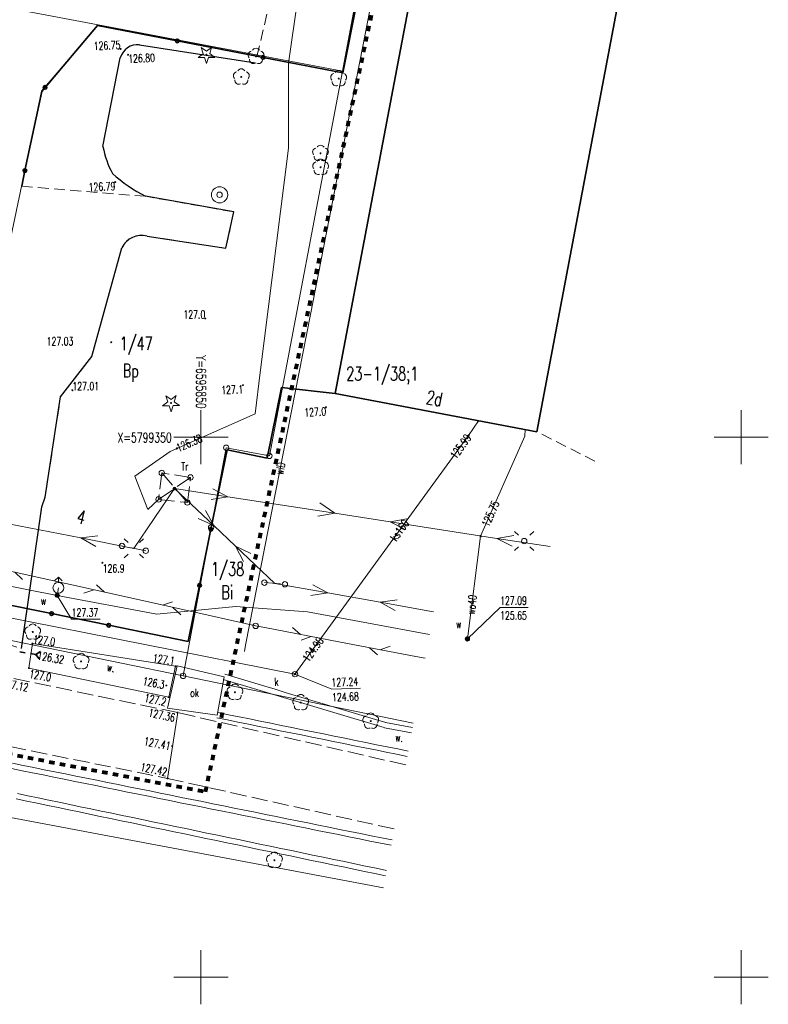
# Model space of a CAD drawing. Header units: metres. Extents: x 6595698 to 6595908, y 5799298 to 5799471.
# Tile 4 of 6: x 6595833 to 6595902, y 5799298 to 5799389. Entities that reach past the tile are written whole.
import ezdxf
from ezdxf.enums import TextEntityAlignment as Align

# ---------------------------------------------------------------- set-up
doc = ezdxf.new("R2010")
doc.units = ezdxf.units.M
doc.header["$MEASUREMENT"] = 0
for name, pattern in [('1', [0]), ('1_1', [0]), ('1_14', [1, -1]), ('1_EGBU_A', [0]), ('1_OTKC', [1.5, 1, -0.5]), ('1_OTKI', [0]), ('1_OTKJ', [2, 1.5, -0.5]), ('1_OTKK', [0]), ('1_OTKR', [0]), ('1_SUEP_A', [0]), ('1_SUKP', [0]), ('1_SUTP_A', [0]), ('1_SUWP', [0]), ('3', [1, 0.5, -0.5]), ('GDE', [0])]:
    doc.linetypes.add(name, pattern=pattern)
doc.layers.get('0').update_dxf_attribs({"color": 250, "linetype": 'CONTINUOUS', "lineweight": 100})
for name, color, linetype, lineweight in [('DZIALKI_L_0', 7, '1', 18), ('DZIALKI_T_0', 7, 'CONTINUOUS', 20), ('EADTD_T_0', 7, 'CONTINUOUS', 25), ('EGBB_E_T_1', 7, 'CONTINUOUS', 20), ('EGBB_L_0', 7, '1_EGBU_A', 35), ('GRT_T_0', 7, 'CONTINUOUS', 18), ('KLASOUZYTKI_T_0', 3, 'CONTINUOUS', 15), ('KRZYZE_L_0', 7, '1', 18), ('KRZYZE_T_0', 7, 'CONTINUOUS', 18), ('OTK_E_T_4', 7, 'CONTINUOUS', 0), ('OTK_E_T_7', 7, 'CONTINUOUS', 0), ('OTK_L_0', 7, '1_OTKJ', 18), ('OTK_L_1', 7, '1_OTKK', 25), ('OTK_L_17', 7, '1_OTKI', 18), ('OTK_L_2', 7, '1_OTKC', 18), ('OTK_L_5', 7, 'CONTINUOUS', 18), ('OTK_L_8', 7, 'CONTINUOUS', 35), ('OTO_L_0', 7, 'CONTINUOUS', 35), ('OTR_T_0', 7, 'CONTINUOUS', 18), ('OTR_T_1', 7, 'CONTINUOUS', 18), ('OTZ_T_0', 3, 'CONTINUOUS', 18), ('OTZ_T_1', 3, 'CONTINUOUS', 18), ('SUE_E_T_2', 1, 'CONTINUOUS', 0), ('SUE_T_3', 7, 'CONTINUOUS', 18), ('SUE_T_5', 1, 'CONTINUOUS', 18), ('SUEP_L_0', 1, '1_SUEP_A', 18), ('SUER_T_0', 1, 'CONTINUOUS', 18), ('SUK_E_T_4', 34, 'CONTINUOUS', 0), ('SUK_T_3', 34, 'CONTINUOUS', 18), ('SUKP_E_T_0', 34, 'CONTINUOUS', 0), ('SUKP_L_0', 34, '1_SUKP', 18), ('SUKR_T_0', 34, 'CONTINUOUS', 18), ('SUP_T_2', 7, 'CONTINUOUS', 18), ('SUTP_L_0', 30, '1_SUTP_A', 18), ('SUW_E_T_2', 5, 'CONTINUOUS', 0), ('SUW_T_2', 5, 'CONTINUOUS', 18), ('SUW_T_3', 5, 'CONTINUOUS', 18), ('SUW_T_5', 5, 'CONTINUOUS', 18), ('SUWP_E_T_0', 5, 'CONTINUOUS', 0), ('SUWP_L_0', 5, '1_SUWP', 18), ('SUWR_T_0', 5, 'CONTINUOUS', 18), ('ZAKRES_L_0', 1, '3', 80)]:
    doc.layers.add(name, color=color, linetype=linetype, lineweight=lineweight)
doc.styles.get("Standard").update_dxf_attribs({"font": 'Simplex.SHX', "width": 0.75})

# ---------------------------------------------------------------- blocks, each defined once
blk = doc.blocks.new('1_OTRN')
at = {"linetype": 'Continuous'}
blk.add_circle((0, 0), 0.045, dxfattribs=at)
blk = doc.blocks.new('1_OTRS')
at = {"linetype": 'Continuous'}
blk.add_circle((0, 0), 0.045, dxfattribs=at)
blk = doc.blocks.new('1_OTZG')
at = {"linetype": 'Continuous'}
for p, q in [((-0.78225, -0.26495), (-0.3012, 0.09375)), ((-0.3012, 0.09375), (-0.4937, 0.6621)), ((-0.4937, 0.6621), (-0.0039, 0.31545)), ((-0.0039, 0.31545), (0.4771, 0.67415)), ((0.4771, 0.67415), (0.2988, 0.1012)), ((0.2988, 0.1012), (0.7886, -0.24545)), ((-0.18225, -0.2575), (-0.78225, -0.26495)), ((0.01025, -0.82585), (-0.18225, -0.2575)), ((0.1886, -0.2529), (0.01025, -0.82585)), ((0.7886, -0.24545), (0.1886, -0.2529))]:
    blk.add_line(p, q, dxfattribs=at)
blk.add_circle((0, 0), 0.045, dxfattribs=at)
blk = doc.blocks.new('1_OTZL')
at = {"linetype": 'Continuous'}
blk.add_circle((0, 0), 0.045, dxfattribs=at)
for centre, start, end in [((-0.357, 0.116), 102.14447, 221.86002), ((0, 0.375), 30.14012, 149.85988), ((0.357, 0.116), 318.13998, 77.85553), ((-0.22, -0.303), 174.14818, 293.85423), ((0.22, -0.303), 246.14577, 5.85182)]:
    blk.add_arc(centre, 0.375, start, end, dxfattribs=at)
blk = doc.blocks.new('1_SUEO')
at = {"linetype": 'Continuous'}
for p, q in [((-0.53035, 0.53035), (-0.8839, 0.8839)), ((0.53035, 0.53035), (0.8839, 0.8839)), ((-0.53035, -0.53035), (-0.8839, -0.8839)), ((0.53035, -0.53035), (0.8839, -0.8839))]:
    blk.add_line(p, q, dxfattribs=at)
blk.add_circle((0, 0), 0.25, dxfattribs=at)
blk = doc.blocks.new('1_SUPP')
at = {"linetype": 'Continuous'}
blk.add_circle((0, 0), 0.25, dxfattribs=at)
blk = doc.blocks.new('1_SUET')
at = {"linetype": 'Continuous'}
for radius in [0.125, 0.113, 0.1, 0.0875, 0.075, 0.0625, 0.05, 0.0375, 0.025, 0.0125, 0.0025]:
    blk.add_circle((0, 0), radius, dxfattribs=at)
blk = doc.blocks.new('1_SUEO_W')
at = {"linetype": 'Continuous'}
for p, q in [((-0.53035, 0.53035), (-0.8839, 0.8839)), ((0.53035, 0.53035), (0.8839, 0.8839)), ((-0.53035, -0.53035), (-0.8839, -0.8839)), ((0.53035, -0.53035), (0.8839, -0.8839))]:
    blk.add_line(p, q, dxfattribs=at)
blk.add_circle((0, 0), 0.025, dxfattribs=at)
blk = doc.blocks.new('1_SUPS')
at = {"linetype": 'Continuous'}
blk.add_circle((0, 0), 0.0625, dxfattribs=at)
blk = doc.blocks.new('1_SUPW')
at = {"linetype": 'Continuous'}
blk.add_circle((0, 0), 0.25, dxfattribs=at)
blk = doc.blocks.new('1_SUWS')
at = {"linetype": 'Continuous'}
for radius in [0.75, 0.25]:
    blk.add_circle((0, 0), radius, dxfattribs=at)
blk = doc.blocks.new('1_SUWW')
at = {"linetype": 'Continuous'}
for radius in [0.2, 0.175, 0.15, 0.125, 0.1, 0.075, 0.05, 0.025, 0.00715]:
    blk.add_circle((0, 0), radius, dxfattribs=at)
blk = doc.blocks.new('1_SUWH')
at = {"linetype": 'Continuous'}
for p, q in [((0, 1), (-0.35355, 0.64645)), ((0, 1), (0.35355, 0.64645)), ((0, 0.5), (0, 1))]:
    blk.add_line(p, q, dxfattribs=at)
blk.add_circle((0, 0), 0.5, dxfattribs=at)
blk = doc.blocks.new('GRT')
at = {"linetype": 'Continuous'}
blk.add_circle((0, 0), 0.25, dxfattribs=at)

msp = doc.modelspace()

# ---------------------------------------------------------------- linework, layer by layer
at = {"layer": 'DZIALKI_L_0', "linetype": 'GDE'}
for p, q in [((6595867.82, 5799408.84), (6595863.09, 5799383.88)), ((6595833.61, 5799389.46), (6595840.49, 5799388.15)), ((6595840.49, 5799388.15), (6595835.25, 5799382.03)), ((6595863.09, 5799383.88), (6595840.49, 5799388.15)), ((6595863.09, 5799383.88), (6595856.33, 5799348.26)), ((6595824.83, 5799332.72), (6595835.25, 5799382.03)), ((6595852.33, 5799349.02), (6595850.94, 5799341.64)), ((6595856.33, 5799348.26), (6595852.33, 5799349.02)), ((6595850.94, 5799341.64), (6595848.35, 5799327.9)), ((6595848.35, 5799327.9), (6595824.83, 5799332.72)), ((6595869.646, 5799323.53), (6595848.35, 5799327.9)), ((6595866.881, 5799308.28), (6595778.76, 5799324.87))]:
    msp.add_line(p, q, dxfattribs=at)
at = {"layer": 'EGBB_L_0', "linetype": '1_1'}
for p, q in [((6595862.41, 5799354.03), (6595872.63, 5799407.92)), ((6595891.29, 5799404.38), (6595881.08, 5799350.49)), ((6595881.08, 5799350.49), (6595862.41, 5799354.03))]:
    msp.add_line(p, q, dxfattribs=at)
at = {"layer": 'KRZYZE_L_0', "linetype": '1'}
for p, q in [((6595850, 5799347.5), (6595850, 5799352.5)), ((6595900, 5799347.5), (6595900, 5799352.5)), ((6595847.5, 5799350), (6595852.5, 5799350)), ((6595897.5, 5799350), (6595902.5, 5799350)), ((6595850, 5799297.5), (6595850, 5799302.5)), ((6595900, 5799297.5), (6595900, 5799302.5)), ((6595847.5, 5799300), (6595852.5, 5799300)), ((6595897.5, 5799300), (6595902.5, 5799300))]:
    msp.add_line(p, q, dxfattribs=at)
at = {"layer": 'OTK_L_0', "linetype": '1_OTKJ'}
for p, q in [((6595846.37, 5799346.68), (6595846.07, 5799344.23)), ((6595849.03, 5799346.27), (6595846.37, 5799346.68)), ((6595846.37, 5799346.68), (6595848.74, 5799343.95)), ((6595849.03, 5799346.27), (6595846.07, 5799344.23)), ((6595848.74, 5799343.95), (6595849.03, 5799346.27)), ((6595846.07, 5799344.23), (6595848.74, 5799343.95)), ((6595844.89, 5799339.48), (6595842.69, 5799339.93)), ((6595855.87, 5799336.53), (6595857.77, 5799336.38)), ((6595847.843, 5799324.503), (6595831.606, 5799327.875)), ((6595868.944, 5799319.66), (6595847.843, 5799324.503)), ((6595830.366, 5799321.753), (6595846.904, 5799318.41)), ((6595867.869, 5799313.73), (6595846.904, 5799318.41))]:
    msp.add_line(p, q, dxfattribs=at)
at = {"layer": 'OTK_L_0', "linetype": '1_14'}
msp.add_line((6595846.904, 5799318.41), (6595847.843, 5799324.503), dxfattribs=at)
at = {"layer": 'OTK_L_1', "linetype": '1_OTKK'}
for p, q in [((6595844.3, 5799386.32), (6595855.03, 5799384.64)), ((6595844.3, 5799386.32), (6595855.03, 5799384.64)), ((6595840.93, 5799376.89), (6595842.53, 5799385.11)), ((6595840.93, 5799376.89), (6595842.53, 5799385.11)), ((6595853.03, 5799370.84), (6595844.88, 5799372.29)), ((6595853.03, 5799370.84), (6595844.88, 5799372.29)), ((6595852.31, 5799367.48), (6595853.03, 5799370.84)), ((6595852.31, 5799367.48), (6595853.03, 5799370.84)), ((6595845.01, 5799368.6), (6595852.31, 5799367.48)), ((6595845.01, 5799368.6), (6595852.31, 5799367.48)), ((6595839.89, 5799357.47), (6595842.68, 5799367.53)), ((6595839.89, 5799357.47), (6595842.68, 5799367.53)), ((6595837.01, 5799353.74), (6595839.89, 5799357.47)), ((6595837.01, 5799353.74), (6595839.89, 5799357.47)), ((6595835.57, 5799344.45), (6595837.01, 5799353.74)), ((6595835.27, 5799343.56), (6595835.57, 5799344.45)), ((6595833.38, 5799330.43), (6595835.27, 5799343.56)), ((6595833.38, 5799330.43), (6595835.27, 5799343.56))]:
    msp.add_line(p, q, dxfattribs=at)
for centre, radius, start, end in [((6595844.147, 5799384.644), 1.683, 84.79047, 163.92379), ((6595844.147, 5799384.644), 1.683, 84.79047, 163.92379), ((6595849.305, 5799378.466), 8.522, 190.65529, 208.41802), ((6595849.305, 5799378.466), 8.522, 190.65529, 208.41802), ((6595851.247, 5799384.793), 14.031, 227.73285, 243.01282), ((6595851.247, 5799384.793), 14.031, 227.73285, 243.01282), ((6595844.502, 5799366.635), 2.029, 75.49251, 153.83926), ((6595844.502, 5799366.635), 2.029, 75.49251, 153.83926)]:
    msp.add_arc(centre, radius, start, end, dxfattribs=at)
at = {"layer": 'OTK_L_17', "linetype": '1_OTKI'}
for p, q in [((6595846.9, 5799324.91), (6595847.81, 5799328.83)), ((6595847.81, 5799328.83), (6595852.13, 5799327.81)), ((6595852.13, 5799327.81), (6595851.51, 5799324.26)), ((6595851.51, 5799324.26), (6595846.9, 5799324.91))]:
    msp.add_line(p, q, dxfattribs=at)
at = {"layer": 'OTK_L_2', "linetype": '1_OTKC'}
for p, q in [((6595855.175, 5799385.259), (6595857.06, 5799393.14)), ((6595835.25, 5799382.03), (6595840.428, 5799388.087)), ((6595840.428, 5799388.087), (6595855.175, 5799385.259)), ((6595833.406, 5799373.224), (6595835.25, 5799382.03)), ((6595844.88, 5799372.29), (6595833.406, 5799373.224)), ((6595853.03, 5799370.84), (6595844.88, 5799372.29)), ((6595852.31, 5799367.48), (6595853.03, 5799370.84)), ((6595845.01, 5799368.6), (6595852.31, 5799367.48)), ((6595839.89, 5799357.47), (6595842.68, 5799367.53)), ((6595837.01, 5799353.74), (6595839.89, 5799357.47)), ((6595835.57, 5799344.45), (6595837.01, 5799353.74)), ((6595886.45, 5799347.79), (6595881.08, 5799350.49)), ((6595835.27, 5799343.56), (6595835.57, 5799344.45)), ((6595833.38, 5799330.43), (6595835.27, 5799343.56)), ((6595819.135, 5799334.94), (6595833.38, 5799330.43))]:
    msp.add_line(p, q, dxfattribs=at)
msp.add_arc((6595844.502, 5799366.635), 2.029, 75.49251, 153.83926, dxfattribs=at)
at = {"layer": 'OTK_L_5', "linetype": '1_OTKR'}
for p, q in [((6595834.404, 5799330.885), (6595834.074, 5799328.616)), ((6595847.646, 5799328.789), (6595834.404, 5799330.885)), ((6595834.074, 5799328.616), (6595847.01, 5799325.932)), ((6595847.01, 5799325.932), (6595847.646, 5799328.789)), ((6595851.51, 5799324.26), (6595852.13, 5799327.81))]:
    msp.add_line(p, q, dxfattribs=at)
at = {"layer": 'OTK_L_5', "linetype": '1_OTKJ'}
for p, q in [((6595852.989, 5799327.292), (6595852.058, 5799327.571)), ((6595853.132, 5799327.771), (6595852.202, 5799328.049)), ((6595854.063, 5799327.492), (6595853.132, 5799327.771)), ((6595854.994, 5799327.213), (6595854.063, 5799327.492)), ((6595853.92, 5799327.013), (6595852.989, 5799327.292)), ((6595854.85, 5799326.734), (6595853.92, 5799327.013)), ((6595855.781, 5799326.456), (6595854.85, 5799326.734)), ((6595855.924, 5799326.934), (6595854.994, 5799327.213)), ((6595856.855, 5799326.656), (6595855.924, 5799326.934)), ((6595857.785, 5799326.377), (6595856.855, 5799326.656)), ((6595856.711, 5799326.177), (6595855.781, 5799326.456)), ((6595857.642, 5799325.898), (6595856.711, 5799326.177)), ((6595858.573, 5799325.619), (6595857.642, 5799325.898)), ((6595858.716, 5799326.098), (6595857.785, 5799326.377)), ((6595859.647, 5799325.819), (6595858.716, 5799326.098)), ((6595860.577, 5799325.541), (6595859.647, 5799325.819)), ((6595859.503, 5799325.341), (6595858.573, 5799325.619)), ((6595860.434, 5799325.062), (6595859.503, 5799325.341)), ((6595861.365, 5799324.783), (6595860.434, 5799325.062)), ((6595861.508, 5799325.262), (6595860.577, 5799325.541)), ((6595862.295, 5799324.504), (6595861.365, 5799324.783)), ((6595862.439, 5799324.983), (6595861.508, 5799325.262)), ((6595863.369, 5799324.704), (6595862.439, 5799324.983)), ((6595852.439, 5799323.817), (6595851.46, 5799324.015)), ((6595852.539, 5799324.307), (6595851.56, 5799324.505)), ((6595853.518, 5799324.109), (6595852.539, 5799324.307)), ((6595854.497, 5799323.91), (6595853.518, 5799324.109)), ((6595855.475, 5799323.712), (6595854.497, 5799323.91)), ((6595863.226, 5799324.226), (6595862.295, 5799324.504)), ((6595864.156, 5799323.947), (6595863.226, 5799324.226)), ((6595864.3, 5799324.426), (6595863.369, 5799324.704)), ((6595865.087, 5799323.668), (6595864.156, 5799323.947)), ((6595865.23, 5799324.147), (6595864.3, 5799324.426)), ((6595866.161, 5799323.868), (6595865.23, 5799324.147)), ((6595867.092, 5799323.589), (6595866.161, 5799323.868)), ((6595853.418, 5799323.619), (6595852.439, 5799323.817)), ((6595854.397, 5799323.42), (6595853.418, 5799323.619)), ((6595855.376, 5799323.222), (6595854.397, 5799323.42)), ((6595856.355, 5799323.024), (6595855.376, 5799323.222)), ((6595856.454, 5799323.514), (6595855.475, 5799323.712)), ((6595857.334, 5799322.826), (6595856.355, 5799323.024)), ((6595857.433, 5799323.316), (6595856.454, 5799323.514)), ((6595858.412, 5799323.118), (6595857.433, 5799323.316)), ((6595859.391, 5799322.92), (6595858.412, 5799323.118)), ((6595866.018, 5799323.389), (6595865.087, 5799323.668)), ((6595866.948, 5799323.111), (6595866.018, 5799323.389)), ((6595867.81, 5799322.947), (6595866.974, 5799323.104)), ((6595867.902, 5799323.438), (6595867.066, 5799323.596)), ((6595868.646, 5799322.79), (6595867.81, 5799322.947)), ((6595868.738, 5799323.281), (6595867.902, 5799323.438)), ((6595869.574, 5799323.124), (6595868.738, 5799323.281)), ((6595858.313, 5799322.628), (6595857.334, 5799322.826)), ((6595859.292, 5799322.43), (6595858.313, 5799322.628)), ((6595860.271, 5799322.231), (6595859.292, 5799322.43)), ((6595860.37, 5799322.721), (6595859.391, 5799322.92)), ((6595861.25, 5799322.033), (6595860.271, 5799322.231)), ((6595861.349, 5799322.523), (6595860.37, 5799322.721)), ((6595862.229, 5799321.835), (6595861.25, 5799322.033)), ((6595862.328, 5799322.325), (6595861.349, 5799322.523)), ((6595863.307, 5799322.127), (6595862.328, 5799322.325)), ((6595864.286, 5799321.929), (6595863.307, 5799322.127)), ((6595869.482, 5799322.633), (6595868.646, 5799322.79)), ((6595863.208, 5799321.637), (6595862.229, 5799321.835)), ((6595864.187, 5799321.439), (6595863.208, 5799321.637)), ((6595865.166, 5799321.24), (6595864.187, 5799321.439)), ((6595865.265, 5799321.73), (6595864.286, 5799321.929)), ((6595866.145, 5799321.042), (6595865.166, 5799321.24)), ((6595866.244, 5799321.532), (6595865.265, 5799321.73)), ((6595867.223, 5799321.334), (6595866.244, 5799321.532)), ((6595868.202, 5799321.136), (6595867.223, 5799321.334)), ((6595869.181, 5799320.938), (6595868.202, 5799321.136)), ((6595867.124, 5799320.844), (6595866.145, 5799321.042)), ((6595868.103, 5799320.646), (6595867.124, 5799320.844)), ((6595869.082, 5799320.448), (6595868.103, 5799320.646)), ((6595833.445, 5799319.123), (6595832.47, 5799319.32)), ((6595833.544, 5799319.613), (6595832.569, 5799319.81)), ((6595834.52, 5799319.415), (6595833.544, 5799319.613)), ((6595835.495, 5799319.218), (6595834.52, 5799319.415)), ((6595834.421, 5799318.925), (6595833.445, 5799319.123)), ((6595835.396, 5799318.728), (6595834.421, 5799318.925)), ((6595836.372, 5799318.531), (6595835.396, 5799318.728)), ((6595836.471, 5799319.021), (6595835.495, 5799319.218)), ((6595837.347, 5799318.334), (6595836.372, 5799318.531)), ((6595837.447, 5799318.824), (6595836.471, 5799319.021)), ((6595838.422, 5799318.627), (6595837.447, 5799318.824)), ((6595839.398, 5799318.429), (6595838.422, 5799318.627)), ((6595840.373, 5799318.232), (6595839.398, 5799318.429)), ((6595838.323, 5799318.136), (6595837.347, 5799318.334)), ((6595839.299, 5799317.939), (6595838.323, 5799318.136)), ((6595840.274, 5799317.742), (6595839.299, 5799317.939)), ((6595841.25, 5799317.545), (6595840.274, 5799317.742)), ((6595841.349, 5799318.035), (6595840.373, 5799318.232)), ((6595842.225, 5799317.348), (6595841.25, 5799317.545)), ((6595842.324, 5799317.838), (6595841.349, 5799318.035)), ((6595843.3, 5799317.641), (6595842.324, 5799317.838)), ((6595844.275, 5799317.443), (6595843.3, 5799317.641)), ((6595833.005, 5799317.006), (6595833.976, 5799316.803)), ((6595833.976, 5799316.803), (6595834.946, 5799316.601)), ((6595834.946, 5799316.601), (6595835.917, 5799316.399)), ((6595843.201, 5799317.15), (6595842.225, 5799317.348)), ((6595844.176, 5799316.953), (6595843.201, 5799317.15)), ((6595845.152, 5799316.756), (6595844.176, 5799316.953)), ((6595845.251, 5799317.246), (6595844.275, 5799317.443)), ((6595846.128, 5799316.559), (6595845.152, 5799316.756)), ((6595846.227, 5799317.049), (6595845.251, 5799317.246)), ((6595847.103, 5799316.362), (6595846.128, 5799316.559)), ((6595847.202, 5799316.852), (6595846.227, 5799317.049)), ((6595848.178, 5799316.654), (6595847.202, 5799316.852)), ((6595849.153, 5799316.457), (6595848.178, 5799316.654)), ((6595832.903, 5799316.516), (6595833.874, 5799316.314)), ((6595833.874, 5799316.314), (6595834.844, 5799316.112)), ((6595834.844, 5799316.112), (6595835.815, 5799315.909)), ((6595835.815, 5799315.909), (6595836.786, 5799315.707)), ((6595835.917, 5799316.399), (6595836.888, 5799316.196)), ((6595836.786, 5799315.707), (6595837.756, 5799315.505)), ((6595836.888, 5799316.196), (6595837.858, 5799315.994)), ((6595837.858, 5799315.994), (6595838.829, 5799315.792)), ((6595838.829, 5799315.792), (6595839.8, 5799315.589)), ((6595848.079, 5799316.164), (6595847.103, 5799316.362)), ((6595849.054, 5799315.967), (6595848.079, 5799316.164)), ((6595850.03, 5799315.77), (6595849.054, 5799315.967)), ((6595850.129, 5799316.26), (6595849.153, 5799316.457)), ((6595851.005, 5799315.573), (6595850.03, 5799315.77)), ((6595851.104, 5799316.063), (6595850.129, 5799316.26)), ((6595852.08, 5799315.866), (6595851.104, 5799316.063)), ((6595853.056, 5799315.668), (6595852.08, 5799315.866)), ((6595854.031, 5799315.471), (6595853.056, 5799315.668)), ((6595837.756, 5799315.505), (6595838.727, 5799315.302)), ((6595838.727, 5799315.302), (6595839.698, 5799315.1)), ((6595839.698, 5799315.1), (6595840.668, 5799314.898)), ((6595839.8, 5799315.589), (6595840.77, 5799315.387)), ((6595840.668, 5799314.898), (6595841.639, 5799314.695)), ((6595840.77, 5799315.387), (6595841.741, 5799315.185)), ((6595842.719, 5799314.981), (6595841.741, 5799315.185)), ((6595843.698, 5799314.778), (6595842.719, 5799314.981)), ((6595844.676, 5799314.574), (6595843.698, 5799314.778)), ((6595851.981, 5799315.376), (6595851.005, 5799315.573)), ((6595852.956, 5799315.178), (6595851.981, 5799315.376)), ((6595853.932, 5799314.981), (6595852.956, 5799315.178)), ((6595854.908, 5799314.784), (6595853.932, 5799314.981)), ((6595855.007, 5799315.274), (6595854.031, 5799315.471)), ((6595855.883, 5799314.587), (6595854.908, 5799314.784)), ((6595855.982, 5799315.077), (6595855.007, 5799315.274)), ((6595856.958, 5799314.88), (6595855.982, 5799315.077)), ((6595857.933, 5799314.682), (6595856.958, 5799314.88)), ((6595842.617, 5799314.492), (6595841.639, 5799314.695)), ((6595843.596, 5799314.288), (6595842.617, 5799314.492)), ((6595844.574, 5799314.084), (6595843.596, 5799314.288)), ((6595845.553, 5799313.881), (6595844.574, 5799314.084)), ((6595845.655, 5799314.37), (6595844.676, 5799314.574)), ((6595846.531, 5799313.677), (6595845.553, 5799313.881)), ((6595846.633, 5799314.167), (6595845.655, 5799314.37)), ((6595847.611, 5799313.963), (6595846.633, 5799314.167)), ((6595848.59, 5799313.759), (6595847.611, 5799313.963)), ((6595856.859, 5799314.389), (6595855.883, 5799314.587)), ((6595857.834, 5799314.192), (6595856.859, 5799314.389)), ((6595858.81, 5799313.995), (6595857.834, 5799314.192)), ((6595858.909, 5799314.485), (6595857.933, 5799314.682)), ((6595859.785, 5799313.798), (6595858.81, 5799313.995)), ((6595859.884, 5799314.288), (6595858.909, 5799314.485)), ((6595860.86, 5799314.091), (6595859.884, 5799314.288)), ((6595861.836, 5799313.893), (6595860.86, 5799314.091)), ((6595862.811, 5799313.696), (6595861.836, 5799313.893)), ((6595847.509, 5799313.473), (6595846.531, 5799313.677)), ((6595848.488, 5799313.27), (6595847.509, 5799313.473)), ((6595849.466, 5799313.066), (6595848.488, 5799313.27)), ((6595849.568, 5799313.556), (6595848.59, 5799313.759)), ((6595850.445, 5799312.863), (6595849.466, 5799313.066)), ((6595850.546, 5799313.352), (6595849.568, 5799313.556)), ((6595851.525, 5799313.149), (6595850.546, 5799313.352)), ((6595852.503, 5799312.945), (6595851.525, 5799313.149)), ((6595853.482, 5799312.741), (6595852.503, 5799312.945)), ((6595860.761, 5799313.601), (6595859.785, 5799313.798)), ((6595861.737, 5799313.403), (6595860.761, 5799313.601)), ((6595862.712, 5799313.206), (6595861.737, 5799313.403)), ((6595863.688, 5799313.009), (6595862.712, 5799313.206)), ((6595863.787, 5799313.499), (6595862.811, 5799313.696)), ((6595864.663, 5799312.812), (6595863.688, 5799313.009)), ((6595864.762, 5799313.302), (6595863.787, 5799313.499)), ((6595865.738, 5799313.105), (6595864.762, 5799313.302)), ((6595866.713, 5799312.907), (6595865.738, 5799313.105)), ((6595867.689, 5799312.71), (6595866.713, 5799312.907)), ((6595851.423, 5799312.659), (6595850.445, 5799312.863)), ((6595852.401, 5799312.455), (6595851.423, 5799312.659)), ((6595853.38, 5799312.252), (6595852.401, 5799312.455)), ((6595854.358, 5799312.048), (6595853.38, 5799312.252)), ((6595854.46, 5799312.538), (6595853.482, 5799312.741)), ((6595855.337, 5799311.845), (6595854.358, 5799312.048)), ((6595855.438, 5799312.334), (6595854.46, 5799312.538)), ((6595856.417, 5799312.13), (6595855.438, 5799312.334)), ((6595857.395, 5799311.927), (6595856.417, 5799312.13)), ((6595865.639, 5799312.615), (6595864.663, 5799312.812)), ((6595866.614, 5799312.417), (6595865.639, 5799312.615)), ((6595867.59, 5799312.22), (6595866.614, 5799312.417)), ((6595856.315, 5799311.641), (6595855.337, 5799311.845)), ((6595857.293, 5799311.437), (6595856.315, 5799311.641)), ((6595858.272, 5799311.234), (6595857.293, 5799311.437)), ((6595858.374, 5799311.723), (6595857.395, 5799311.927)), ((6595859.25, 5799311.03), (6595858.272, 5799311.234)), ((6595859.352, 5799311.52), (6595858.374, 5799311.723)), ((6595860.33, 5799311.316), (6595859.352, 5799311.52)), ((6595861.309, 5799311.112), (6595860.33, 5799311.316)), ((6595862.287, 5799310.909), (6595861.309, 5799311.112)), ((6595860.228, 5799310.826), (6595859.25, 5799311.03)), ((6595861.207, 5799310.623), (6595860.228, 5799310.826)), ((6595862.185, 5799310.419), (6595861.207, 5799310.623)), ((6595863.164, 5799310.216), (6595862.185, 5799310.419)), ((6595863.266, 5799310.705), (6595862.287, 5799310.909)), ((6595864.142, 5799310.012), (6595863.164, 5799310.216)), ((6595864.244, 5799310.501), (6595863.266, 5799310.705)), ((6595865.222, 5799310.298), (6595864.244, 5799310.501)), ((6595866.201, 5799310.094), (6595865.222, 5799310.298)), ((6595865.12, 5799309.808), (6595864.142, 5799310.012)), ((6595866.099, 5799309.605), (6595865.12, 5799309.808)), ((6595867.077, 5799309.401), (6595866.099, 5799309.605)), ((6595867.179, 5799309.891), (6595866.201, 5799310.094))]:
    msp.add_line(p, q, dxfattribs=at)
at = {"layer": 'OTK_L_8', "linetype": '1_OTKJ'}
for p, q in [((6595833.738, 5799330.049), (6595833.242, 5799330.137)), ((6595834.73, 5799329.873), (6595834.234, 5799329.961)), ((6595835.136, 5799330.156), (6595834.73, 5799329.873)), ((6595835.013, 5799329.467), (6595834.73, 5799329.873))]:
    msp.add_line(p, q, dxfattribs=at)
at = {"layer": 'OTO_L_0'}
for p, q in [((6595864.415, 5799390.234), (6595863.119, 5799383.736)), ((6595840.428, 5799388.087), (6595835.57, 5799382.373)), ((6595847.81, 5799386.672), (6595840.428, 5799388.087)), ((6595855.175, 5799385.259), (6595847.81, 5799386.672)), ((6595855.753, 5799385.148), (6595855.175, 5799385.259)), ((6595863.119, 5799383.736), (6595855.753, 5799385.148)), ((6595835.57, 5799382.373), (6595835.257, 5799382.005)), ((6595835.257, 5799382.005), (6595833.71, 5799374.666)), ((6595833.71, 5799374.666), (6595833.406, 5799373.224)), ((6595856.113, 5799348.058), (6595857.46, 5799354.58)), ((6595857.46, 5799354.58), (6595862.41, 5799354.03)), ((6595852.414, 5799348.818), (6595850.923, 5799341.468)), ((6595852.414, 5799348.818), (6595856.113, 5799348.058)), ((6595852.414, 5799348.818), (6595856.113, 5799348.058)), ((6595850.923, 5799341.468), (6595849.87, 5799336.279)), ((6595849.87, 5799336.279), (6595848.818, 5799331.091)), ((6595836.175, 5799333.664), (6595830.882, 5799334.741)), ((6595841.469, 5799332.587), (6595836.175, 5799333.664)), ((6595848.818, 5799331.091), (6595841.469, 5799332.587))]:
    msp.add_line(p, q, dxfattribs=at)
for centre in [(6595847.81, 5799386.672), (6595855.753, 5799385.148), (6595835.57, 5799382.373), (6595833.71, 5799374.666), (6595850.923, 5799341.468), (6595849.87, 5799336.279), (6595836.175, 5799333.664), (6595841.469, 5799332.587)]:
    msp.add_circle(centre, 0.17, dxfattribs=at)
at = {"layer": 'SUEP_L_0', "linetype": '1_SUEP_A'}
for p, q in [((6595858.1, 5799384.61), (6595861.36, 5799407.7)), ((6595858.09, 5799376.76), (6595858.1, 5799384.61)), ((6595855.49, 5799355.98), (6595858.09, 5799376.76)), ((6595855.49, 5799355.98), (6595855.01, 5799352.16)), ((6595847.16, 5799348.68), (6595855.01, 5799352.16)), ((6595843.88, 5799346.4), (6595847.16, 5799348.68)), ((6595845.09, 5799343.3), (6595843.88, 5799346.4)), ((6595847.55, 5799345.25), (6595843.79, 5799339.705)), ((6595851.177, 5799341.809), (6595847.55, 5799345.25)), ((6595847.55, 5799345.25), (6595852.491, 5799344.485)), ((6595851.085, 5799345.208), (6595852.491, 5799344.485)), ((6595845.09, 5799343.3), (6595846.07, 5799344.23)), ((6595852.491, 5799344.485), (6595850.932, 5799344.22)), ((6595852.491, 5799344.485), (6595862.373, 5799342.954)), ((6595861.006, 5799343.925), (6595862.373, 5799342.954)), ((6595851.177, 5799341.809), (6595850.433, 5799343.204)), ((6595838.883, 5799340.664), (6595829.068, 5799342.582)), ((6595849.745, 5799342.478), (6595851.177, 5799341.809)), ((6595862.373, 5799342.954), (6595860.814, 5799342.689)), ((6595862.373, 5799342.954), (6595867.503, 5799342.159)), ((6595869.062, 5799342.424), (6595867.503, 5799342.159)), ((6595867.503, 5799342.159), (6595877.385, 5799340.628)), ((6595867.503, 5799342.159), (6595868.909, 5799341.435)), ((6595853.193, 5799339.896), (6595851.177, 5799341.809)), ((6595838.883, 5799340.664), (6595840.451, 5799340.867)), ((6595843.79, 5799339.705), (6595838.883, 5799340.664)), ((6595840.259, 5799339.885), (6595838.883, 5799340.664)), ((6595878.944, 5799340.893), (6595877.385, 5799340.628)), ((6595877.385, 5799340.628), (6595882.327, 5799339.863)), ((6595877.385, 5799340.628), (6595878.791, 5799339.905)), ((6595856.82, 5799336.455), (6595853.193, 5799339.896)), ((6595853.937, 5799338.501), (6595853.193, 5799339.896)), ((6595853.193, 5799339.896), (6595854.625, 5799339.227)), ((6595861.742, 5799335.575), (6595856.82, 5799336.455)), ((6595861.742, 5799335.575), (6595860.353, 5799336.332)), ((6595860.177, 5799335.347), (6595861.742, 5799335.575)), ((6595866.592, 5799334.709), (6595861.742, 5799335.575)), ((6595866.592, 5799334.709), (6595868.156, 5799334.937)), ((6595871.514, 5799333.829), (6595866.592, 5799334.709)), ((6595867.98, 5799333.953), (6595866.592, 5799334.709))]:
    msp.add_line(p, q, dxfattribs=at)
at = {"layer": 'SUKP_L_0', "linetype": '1_SUKP'}
for p, q in [((6595875.67, 5799351.52), (6595874.76, 5799350.14)), ((6595874.76, 5799350.14), (6595858.7, 5799328.06)), ((6595858.7, 5799328.06), (6595810, 5799337.678))]:
    msp.add_line(p, q, dxfattribs=at)
at = {"layer": 'SUKR_T_0', "linetype": 'Continuous', "lineweight": 0}
for p, q in [((6595858.7, 5799328.06), (6595862.098, 5799326.661)), ((6595862.098, 5799326.661), (6595864.755, 5799326.767))]:
    msp.add_line(p, q, dxfattribs=at)
at = {"layer": 'SUTP_L_0', "linetype": '1_SUTP_A'}
for p, q in [((6595829.11, 5799338.32), (6595843.75, 5799335.054)), ((6595832.77, 5799337.503), (6595833.491, 5799336.83)), ((6595839.152, 5799335.567), (6595840.09, 5799335.87)), ((6595840.345, 5799336.325), (6595841.066, 5799335.652)), ((6595843.75, 5799335.054), (6595850.68, 5799333.507)), ((6595846.434, 5799334.455), (6595847.372, 5799334.758)), ((6595847.41, 5799334.237), (6595848.131, 5799333.564)), ((6595850.68, 5799333.507), (6595855.06, 5799332.53)), ((6595855.924, 5799332.365), (6595855.06, 5799332.53)), ((6595862.897, 5799331.029), (6595855.924, 5799332.365)), ((6595859.214, 5799331.735), (6595858.473, 5799332.385)), ((6595860.196, 5799331.546), (6595859.267, 5799331.215)), ((6595869.87, 5799329.694), (6595862.897, 5799331.029)), ((6595865.598, 5799330.512), (6595866.339, 5799329.861)), ((6595866.58, 5799330.324), (6595867.509, 5799330.655)), ((6595870.734, 5799329.528), (6595869.87, 5799329.694))]:
    msp.add_line(p, q, dxfattribs=at)
at = {"layer": 'SUWP_L_0', "linetype": '1_SUWP'}
for p, q in [((6595864.06, 5799381.45), (6595867.41, 5799398.77)), ((6595860.14, 5799361.36), (6595864.06, 5799381.45)), ((6595854.13, 5799330.75), (6595860.14, 5799361.36)), ((6595879.96, 5799350.08), (6595880, 5799350.7)), ((6595875.87, 5799340.83), (6595879.96, 5799350.08)), ((6595836.692, 5799335.356), (6595796.47, 5799343.19)), ((6595874.65, 5799331.33), (6595875.87, 5799340.83)), ((6595836.804, 5799336.053), (6595836.692, 5799335.356)), ((6595845.92, 5799333.6), (6595836.692, 5799335.356)), ((6595853.21, 5799334.33), (6595845.92, 5799333.6)), ((6595859.87, 5799333.82), (6595853.21, 5799334.33)), ((6595871.133, 5799331.731), (6595859.87, 5799333.82)), ((6595874.64, 5799331.08), (6595874.65, 5799331.33)), ((6595854.04, 5799330.15), (6595854.13, 5799330.75))]:
    msp.add_line(p, q, dxfattribs=at)
at = {"layer": 'SUWR_T_0', "linetype": 'Continuous', "lineweight": 0}
for p, q in [((6595836.692, 5799335.356), (6595838.026, 5799333.135)), ((6595874.65, 5799331.33), (6595877.684, 5799334.241)), ((6595877.684, 5799334.241), (6595880.29, 5799334.241)), ((6595838.026, 5799333.135), (6595840.659, 5799333.135))]:
    msp.add_line(p, q, dxfattribs=at)
at = {"layer": 'ZAKRES_L_0', "linetype": '3'}
for p, q in [((6595850.426, 5799317.175), (6595877.978, 5799446.153)), ((6595790.784, 5799328.651), (6595850.426, 5799317.175))]:
    msp.add_line(p, q, dxfattribs=at)

# ---------------------------------------------------------------- block references
at = {"layer": 'GRT_T_0'}
for p in [(6595852.33, 5799349.02), (6595856.33, 5799348.26), (6595850.94, 5799341.64), (6595848.35, 5799327.9)]:
    msp.add_blockref('GRT', p, dxfattribs=at)
at = {"layer": 'OTR_T_0', "rotation": 2.290616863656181}
for p in [(6595842.56, 5799385.93), (6595843.25, 5799385.4), (6595842.06, 5799373.61), (6595841.7, 5799358.78), (6595838.1, 5799354.34)]:
    msp.add_blockref('1_OTRS', p, dxfattribs=at)
at = {"layer": 'OTR_T_0'}
for p in [(6595834.73, 5799329.87), (6595847.84, 5799324.5), (6595847.34, 5799321.4), (6595846.904, 5799318.41)]:
    msp.add_blockref('1_OTRS', p, dxfattribs=at)
at = {"layer": 'OTR_T_1'}
for p in [(6595850.4, 5799360.98), (6595853.88, 5799354.81), (6595861.56, 5799352.76), (6595840.875, 5799338.371), (6595834.406, 5799330.893), (6595834.074, 5799328.616), (6595847.646, 5799328.789), (6595846.806, 5799327.009), (6595847.01, 5799325.93)]:
    msp.add_blockref('1_OTRN', p, dxfattribs=at)
at = {"layer": 'OTZ_T_0'}
for p in [(6595855.093, 5799385.247), (6595853.73, 5799383.34), (6595853.73, 5799383.34), (6595862.743, 5799383.19), (6595861.061, 5799376.269), (6595861.07, 5799374.985), (6595834.431, 5799331.963), (6595838.91, 5799329.24), (6595838.91, 5799329.24), (6595853.14, 5799326.39), (6595853.14, 5799326.39), (6595859.23, 5799325.43), (6595859.23, 5799325.43), (6595865.71, 5799323.72), (6595865.71, 5799323.72), (6595856.8, 5799310.84)]:
    msp.add_blockref('1_OTZL', p, dxfattribs=at)
at = {"layer": 'OTZ_T_1'}
for p in [(6595850.507, 5799385.396), (6595847.23, 5799353.17)]:
    msp.add_blockref('1_OTZG', p, dxfattribs=at)
at = {"layer": 'SUE_T_3'}
for name, p in [('1_SUEO', (6595879.91, 5799340.38)), ('1_SUEO_W', (6595843.79, 5799339.705)), ('1_SUPP', (6595842.69, 5799339.93)), ('1_SUPP', (6595844.89, 5799339.48)), ('1_SUPP', (6595855.87, 5799336.53)), ('1_SUPP', (6595857.77, 5799336.38))]:
    msp.add_blockref(name, p, dxfattribs=at)
at = {"layer": 'SUE_T_5'}
msp.add_blockref('1_SUET', (6595847.55, 5799345.25), dxfattribs=at)
at = {"layer": 'SUER_T_0'}
msp.add_blockref('1_SUPS', (6595847.77, 5799348.96), dxfattribs=at)
at = {"layer": 'SUK_T_3'}
msp.add_blockref('1_SUPW', (6595858.7, 5799328.06), dxfattribs=at)
at = {"layer": 'SUKR_T_0'}
for p in [(6595874.76, 5799350.14), (6595858.7, 5799328.06), (6595858.839, 5799328.251)]:
    msp.add_blockref('1_SUPS', p, dxfattribs=at)
at = {"layer": 'SUP_T_2'}
for p in [(6595846.37, 5799346.68), (6595849.03, 5799346.27), (6595846.07, 5799344.23), (6595848.74, 5799343.95), (6595855.06, 5799332.53)]:
    msp.add_blockref('1_SUPP', p, dxfattribs=at)
at = {"layer": 'SUW_T_2'}
msp.add_blockref('1_SUWH', (6595836.804, 5799336.053), dxfattribs=at)
at = {"layer": 'SUW_T_3'}
msp.add_blockref('1_SUWS', (6595851.72, 5799372.43), dxfattribs=at)
at = {"layer": 'SUW_T_5'}
for p in [(6595836.692, 5799335.356), (6595874.65, 5799331.33)]:
    msp.add_blockref('1_SUWW', p, dxfattribs=at)
at = {"layer": 'SUWR_T_0'}
for p in [(6595875.87, 5799340.83), (6595836.692, 5799335.356), (6595874.65, 5799331.33)]:
    msp.add_blockref('1_SUPS', p, dxfattribs=at)

# ---------------------------------------------------------------- texts
at = {"layer": 'DZIALKI_T_0', "width": 0.7}
for s, p in [('1/47', (6595844.011, 5799358.577)), ('1/38', (6595852.469, 5799337.702))]:
    msp.add_text(s, height=1.25, dxfattribs=at).set_placement(p, align=Align.MIDDLE)
at = {"layer": 'EADTD_T_0', "width": 0.7}
for s, rotation, p in [('2d', 348.78509, (6595871.475, 5799352.973)), ('4', 345.57923, (6595838.758, 5799341.993))]:
    msp.add_text(s, height=1.25, rotation=rotation, dxfattribs=at).set_placement(p, align=Align.CENTER)
at = {"layer": 'EGBB_E_T_1', "width": 0.7}
msp.add_text('23-1/38;1', height=1.25, dxfattribs=at).set_placement((6595866.776, 5799355.793), align=Align.MIDDLE)
at = {"layer": 'KLASOUZYTKI_T_0', "width": 0.7}
for s, p in [('Bp', (6595843.503, 5799355.951)), ('Bi', (6595852.424, 5799335.666))]:
    msp.add_text(s, height=1.242, dxfattribs=at).set_placement(p, align=Align.MIDDLE)
at = {"layer": 'KRZYZE_T_0', "width": 0.7}
msp.add_text('Y=6595850', height=0.9, rotation=270, dxfattribs=at).set_placement((6595850.014, 5799352.629), align=Align.MIDDLE_RIGHT)
msp.add_text('X=5799350', height=0.9, dxfattribs=at).set_placement((6595847.298, 5799349.962), align=Align.MIDDLE_RIGHT)
at = {"layer": 'OTK_E_T_4', "lineweight": 9, "width": 0.7}
for rotation, p in [(348.96753, (6595841.668, 5799328.668)), (357.27369, (6595868.336, 5799322.185))]:
    msp.add_text('w.', height=0.75, rotation=rotation, dxfattribs=at).set_placement(p, align=Align.MIDDLE)
at = {"layer": 'OTK_E_T_7', "lineweight": 9, "width": 0.7}
msp.add_text('ok', height=0.75, dxfattribs=at).set_placement((6595849.412, 5799326.324), align=Align.MIDDLE)
at = {"layer": 'OTR_T_0', "lineweight": 9, "width": 0.7}
for s, rotation, p in [('126.75', 2.29062, (6595842.56, 5799385.93)), ('127.42', 348.20984, (6595846.777, 5799318.614))]:
    msp.add_text(s, height=0.75, rotation=rotation, dxfattribs=at).set_placement(p, align=Align.RIGHT)
for s, rotation, p in [('126.80', 2.31373, (6595843.25, 5799385.4)), ('127.12', 349.39132, (6595831.648, 5799327.632))]:
    msp.add_text(s, height=0.75, rotation=rotation, dxfattribs=at).set_placement(p, align=Align.TOP_LEFT)
for s, rotation, p in [('126.79', 2.29062, (6595842.06, 5799373.61)), ('127.36', 348.36031, (6595847.665, 5799324.381))]:
    msp.add_text(s, height=0.75, rotation=rotation, dxfattribs=at).set_placement(p, align=Align.TOP_RIGHT)
msp.add_text('127.03', height=0.75, dxfattribs=at).set_placement((6595838.188, 5799359.247), align=Align.TOP_RIGHT)
msp.add_text('127.01', height=0.75, dxfattribs=at).set_placement((6595838.1, 5799354.34))
msp.add_text('126.32', height=0.75, rotation=350.01651, dxfattribs=at).set_placement((6595834.886, 5799329.795), align=Align.MIDDLE_LEFT)
msp.add_text('127.41', height=0.75, rotation=349.16695, dxfattribs=at).set_placement((6595847.177, 5799321.396), align=Align.MIDDLE_RIGHT)
at = {"layer": 'OTR_T_1', "lineweight": 9, "width": 0.7}
msp.add_text('127.0', height=0.75, dxfattribs=at).set_placement((6595850.4, 5799360.98), align=Align.RIGHT)
for s, rotation, p in [('127.1', 2.31373, (6595853.88, 5799354.81)), ('127.0', 2.86241, (6595861.56, 5799352.76)), ('127.2', 347.77488, (6595846.852, 5799325.827))]:
    msp.add_text(s, height=0.75, rotation=rotation, dxfattribs=at).set_placement(p, align=Align.TOP_RIGHT)
msp.add_text('126.9', height=0.75, dxfattribs=at).set_placement((6595840.905, 5799338.225), align=Align.TOP_LEFT)
msp.add_text('127.0', height=0.75, rotation=351.93737, dxfattribs=at).set_placement((6595834.438, 5799330.945))
msp.add_text('127.1', height=0.75, rotation=351.06043, dxfattribs=at).set_placement((6595847.504, 5799328.88), align=Align.RIGHT)
msp.add_text('127.0', height=0.75, rotation=349.78093, dxfattribs=at).set_placement((6595834.197, 5799328.472), align=Align.TOP_LEFT)
msp.add_text('126.3', height=0.75, rotation=349.65514, dxfattribs=at).set_placement((6595846.625, 5799327.064), align=Align.MIDDLE_RIGHT)
at = {"layer": 'SUE_E_T_2', "lineweight": 9, "width": 0.7}
msp.add_text('Tr', height=0.75, dxfattribs=at).set_placement((6595848.169, 5799346.906))
at = {"layer": 'SUER_T_0', "lineweight": 9, "width": 0.7}
msp.add_text('126.38', height=0.75, rotation=23.49857, dxfattribs=at).set_placement((6595847.77, 5799348.96), align=Align.MIDDLE_LEFT)
at = {"layer": 'SUK_E_T_4', "lineweight": 9, "width": 0.7}
msp.add_text('k', height=0.75, rotation=2.29062, dxfattribs=at).set_placement((6595857.16, 5799327.74), align=Align.TOP_RIGHT)
at = {"layer": 'SUKP_E_T_0', "lineweight": 9, "width": 0.7}
msp.add_text('ks160', height=0.75, rotation=53.96955, dxfattribs=at).set_placement((6595868.385, 5799341.375), align=Align.MIDDLE)
at = {"layer": 'SUKR_T_0', "lineweight": 9, "width": 0.7}
msp.add_text('125.99', height=0.75, rotation=53.93059, dxfattribs=at).set_placement((6595874.76, 5799350.14), align=Align.MIDDLE_RIGHT)
msp.add_text('124.90', height=0.75, rotation=53.93059, dxfattribs=at).set_placement((6595859.64, 5799329.35), align=Align.MIDDLE_LEFT)
for s, p in [('127.24', (6595862.058, 5799327.66)), ('124.68', (6595862.113, 5799326.286))]:
    msp.add_text(s, height=0.75, rotation=2.29062, dxfattribs=at).set_placement(p, align=Align.TOP_LEFT)
at = {"layer": 'SUW_E_T_2', "lineweight": 9, "width": 0.7}
msp.add_text('w', height=0.75, dxfattribs=at).set_placement((6595835.175, 5799335.216), align=Align.TOP_LEFT)
msp.add_text('w', height=0.75, dxfattribs=at).set_placement((6595873.85, 5799332.69), align=Align.MIDDLE)
at = {"layer": 'SUWP_E_T_0', "lineweight": 9, "width": 0.7}
for s, rotation, p in [('wlD', 79.13593, (6595857.339, 5799347.093)), ('wo40', 83.7227, (6595875.055, 5799334.488))]:
    msp.add_text(s, height=0.75, rotation=rotation, dxfattribs=at).set_placement(p, align=Align.MIDDLE)
at = {"layer": 'SUWR_T_0', "lineweight": 9, "width": 0.7}
msp.add_text('125.75', height=0.75, rotation=65.74608, dxfattribs=at).set_placement((6595876.29, 5799341.79), align=Align.MIDDLE_LEFT)
for s, p in [('127.09', (6595877.684, 5799335.241)), ('127.37', (6595838.026, 5799334.135)), ('125.65', (6595877.684, 5799333.866))]:
    msp.add_text(s, height=0.75, dxfattribs=at).set_placement(p, align=Align.TOP_LEFT)

doc.saveas('drawing.dxf')
